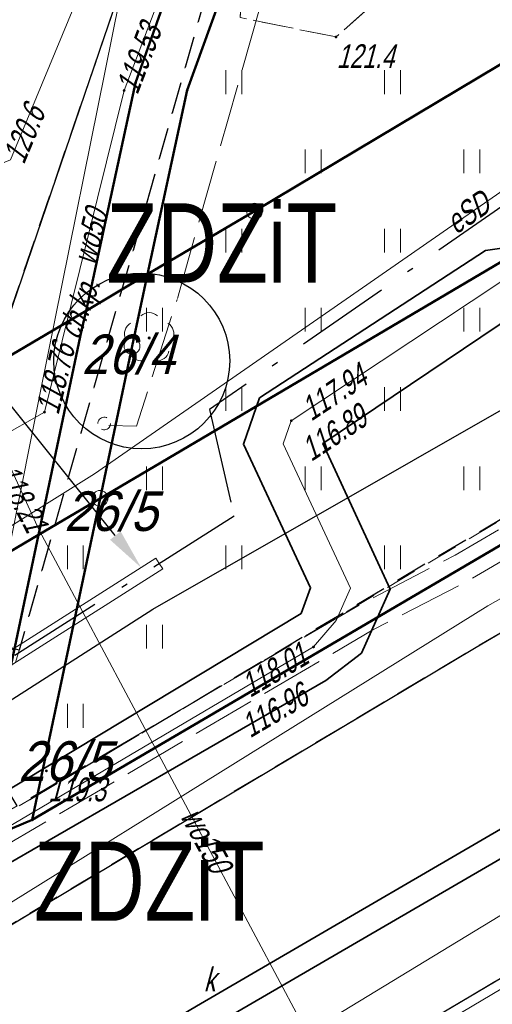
# Model space of a CAD drawing. Extents: x 7463256 to 7464485, y 5957341 to 5958260.
# Tile 207 of 256: x 7464058 to 7464073, y 5957851 to 5957882. Entities that reach past the tile are written whole.
import ezdxf
from ezdxf import colors
from ezdxf.entities.mleader import LeaderData, LeaderLine
from ezdxf.enums import TextEntityAlignment as Align
from ezdxf.math import Vec2, Vec3

# ---------------------------------------------------------------- set-up
doc = ezdxf.new("R2010")
doc.units = 0
doc.header["$MEASUREMENT"] = 0
for name, pattern in [('1.5_0.5', [2, 1.5, -0.5]), ('218-500', [1, 0.5, -0.5]), ('GAK', [5.2, 3, -1, 0.2, -1]), ('l219_500', [0]), ('mz1.0_0.5', [1.5, 1, -0.5]), ('mz2.0_0.5', [2.5, 2, -0.5])]:
    doc.linetypes.add(name, pattern=pattern)
doc.layers.get('0').update_dxf_attribs({"color": 2, "linetype": 'CONTINUOUS', "lineweight": 5})
for name, color, linetype in [('202-Punkt graniczny stabilizowany trwale', 7, 'CONTINUOUS'), ('203-Punkt załamania granicy działki nie stabilizowany', 7, 'CONTINUOUS'), ('211-Nr działki', 7, 'CONTINUOUS'), ('217-Granica konturu klasyfikcyjnego', 7, 'CONTINUOUS'), ('218-Granica użytku', 7, 'CONTINUOUS'), ('219-Linia granicy', 7, 'CONTINUOUS'), ('@dzialki', 6, 'CONTINUOUS'), ('chodnik (powierzchnia)', 7, 'CONTINUOUS'), ('chodnik (powierzchnia)-Atr17', 7, 'CONTINUOUS'), ('drzewo liściaste (punkt)', 7, 'CONTINUOUS'), ('jezdnia (powierzchnia)', 7, 'CONTINUOUS'), ('krawężnik (linia)', 7, 'CONTINUOUS'), ('przewód ciepłowniczy (linia)', 7, 'CONTINUOUS'), ('przewód ciepłowniczy - projektowany lub w budowie (linia) - ob. projektowany', 7, 'CONTINUOUS'), ('przewód elektroenergetyczny (linia)', 7, 'CONTINUOUS'), ('przewód elektroenergetyczny (linia)-Atr1', 7, 'CONTINUOUS'), ('przewód elektroenergetyczny - projektowany lub w budowie (linia) - ob. projektowany', 7, 'CONTINUOUS'), ('przewód kanalizacyjny (linia)', 7, 'CONTINUOUS'), ('przewód wodociągowy (linia)', 7, 'CONTINUOUS'), ('przewód wodociągowy (linia)-Atr1', 7, 'CONTINUOUS'), ('punkt o określonej wysokości (sieć ciepłownicza)', 7, 'CONTINUOUS'), ('punkt o określonej wysokości (sieć ciepłownicza)-Atr2', 7, 'CONTINUOUS'), ('punkt o określonej wysokości (sieć ciepłownicza)-Atr3', 7, 'CONTINUOUS'), ('punkt o określonej wysokości (sieć elektroenergetyczna)-Atr2', 7, 'CONTINUOUS'), ('punkt o określonej wysokości (sieć wodociągowa)', 7, 'CONTINUOUS'), ('punkt o określonej wysokości (sieć wodociągowa)-Atr2', 7, 'CONTINUOUS'), ('punkt wysokościowy naturalny', 7, 'CONTINUOUS'), ('punkt wysokościowy naturalny-Atr2', 7, 'CONTINUOUS'), ('rura ochronna - przewód ciepłowniczy (linia)', 7, 'CONTINUOUS'), ('rura ochronna - przewód elektroenergetyczny (linia)', 7, 'CONTINUOUS'), ('rura ochronna - przewód kanalizacyjny (linia)', 7, 'CONTINUOUS'), ('studzienka okrągła - przewód kanalizacyjny (punkt)-Atr17', 7, 'CONTINUOUS'), ('trawnik (powierzchnia)', 7, 'CONTINUOUS'), ('trawnik (powierzchnia) - symbol', 7, 'CONTINUOUS'), ('urządzenie techniczne projektowane lub w budowie (sieć elektroenergetyczna) - punkt - ob. projektowany', 7, 'CONTINUOUS'), ('zakrzewienie (powierzchnia)', 7, 'CONTINUOUS')]:
    doc.layers.add(name, color=color, linetype=linetype)
for name, color, linetype, lineweight in [('@proj.rury', 7, 'CONTINUOUS', 20), ('____proj LSN', 1, 'CONTINUOUS', 5), ('OBMBS-21-18876-opis proj', 1, 'CONTINUOUS', 18)]:
    doc.layers.add(name, color=color, linetype=linetype, lineweight=lineweight)
doc.layers.add('@Właściciele', color=6, linetype='CONTINUOUS', lineweight=20, plot=False)
doc.styles.get("Standard").update_dxf_attribs({"font": 'txt', "width": 0.75})

# ---------------------------------------------------------------- blocks, each defined once
blk = doc.blocks.new('PW01')
at = {"linetype": 'Continuous', "lineweight": 13}
h = blk.add_hatch(color=0, dxfattribs=at)
edge = h.paths.add_edge_path()
edge.add_arc((0, 0), 0.045, 0, 360)
blk = doc.blocks.new('OP021')
at = {"linetype": 'Continuous', "lineweight": 13}
h = blk.add_hatch(color=0, dxfattribs=at)
edge = h.paths.add_edge_path()
edge.add_arc((0, 0), 0.05, 0, 360)
at = {"color": 0, "linetype": 'Continuous', "lineweight": 13}
for centre, start, end in [((0, 0.4), 49.272, 130.728), ((-0.38, 0.124), 121.308, 202.548), ((0.38, 0.124), 337.452, 58.692), ((-0.235, -0.324), 193.221, 274.871), ((0.235, -0.324), 265.129, 346.779)]:
    blk.add_arc(centre, 0.4, start, end, dxfattribs=at)
blk = doc.blocks.new('TU04')
at = {"color": 0, "linetype": 'Continuous', "lineweight": 13}
for p, q in [((0, 0), (0, 0.75)), ((0.5, 0), (0.5, 0.75))]:
    blk.add_line(p, q, dxfattribs=at)
blk = doc.blocks.new('US01P')
at = {"color": 0, "linetype": 'Continuous', "lineweight": 13}
for points in [[(0.082, 0.181), (0.072, 0.186), (0.034, 0.197), (-0.006, 0.2), (-0.046, 0.194), (-0.084, 0.182), (-0.118, 0.161), (-0.148, 0.135), (-0.172, 0.103), (-0.189, 0.066), (-0.198, 0.028), (-0.2, -0.001)], [(-0.082, -0.182), (-0.061, -0.191), (-0.022, -0.199), (0.018, -0.199), (0.057, -0.192), (0.094, -0.177), (0.127, -0.155), (0.155, -0.126), (0.177, -0.093), (0.192, -0.056), (0.199, -0.016), (0.2, 0)]]:
    blk.add_lwpolyline(points, dxfattribs=at)
blk = doc.blocks.new('203')
at = {"linetype": 'Continuous', "lineweight": 0}
h = blk.add_hatch(color=0, dxfattribs=at)
edge = h.paths.add_edge_path()
edge.add_arc((0, 0), 0.045, 0, 360)
blk = doc.blocks.new('202')
at = {"color": 0, "linetype": 'Continuous', "lineweight": 0}
blk.add_circle((0, 0), 0.25, dxfattribs=at)

msp = doc.modelspace()

# ---------------------------------------------------------------- linework, layer by layer
at = {"layer": '217-Granica konturu klasyfikcyjnego', "color": 3, "linetype": '1.5_0.5', "lineweight": 18, "flags": 128}
for points in [[(7464060.46, 5957872.51), (7463990.15, 5957830.98)], [(7464060.32, 5957871.89), (7464060.46, 5957872.51)], [(7464058.96, 5957865.44), (7464060.32, 5957871.89)], [(7464012.41, 5957837.92), (7464058.96, 5957865.44)]]:
    msp.add_lwpolyline(points, dxfattribs=at)
at = {"layer": '218-Granica użytku', "color": 3, "linetype": '218-500', "lineweight": 18, "flags": 128}
for points in [[(7464060.9, 5957866.59), (7464154.59, 5957921.95)], [(7464114.08, 5957888.93), (7464058.76, 5957856.44)], [(7464060.46, 5957872.51), (7464062.4, 5957873.66)], [(7464062.4, 5957873.66), (7464061.91, 5957871.39)], [(7463990.15, 5957830.98), (7464060.46, 5957872.51)], [(7464060.32, 5957871.89), (7464060.46, 5957872.51)], [(7464058.96, 5957865.44), (7464060.32, 5957871.89)], [(7464061.91, 5957871.39), (7464060.9, 5957866.59)], [(7464012.41, 5957837.92), (7464058.96, 5957865.44)], [(7464058.76, 5957856.44), (7464056.89, 5957855.66)]]:
    msp.add_lwpolyline(points, dxfattribs=at)
at = {"layer": '219-Linia granicy', "color": 3, "linetype": 'l219_500', "lineweight": 50, "flags": 128}
for points in [[(7464151.71, 5957927), (7464065.77, 5957875.65)], [(7464154.59, 5957921.95), (7464060.9, 5957866.59)], [(7464114.08, 5957888.93), (7464058.76, 5957856.44)], [(7464064.88, 5957887.76), (7464062.02, 5957879.7)], [(7464066.41, 5957887.12), (7464063.65, 5957879.47)], [(7464062.02, 5957879.7), (7464060.46, 5957872.51)], [(7464063.65, 5957879.47), (7464062.4, 5957873.66)], [(7464065.77, 5957875.65), (7464062.4, 5957873.66)], [(7464062.4, 5957873.66), (7464060.46, 5957872.51)], [(7464062.4, 5957873.66), (7464061.91, 5957871.39)], [(7464060.46, 5957872.51), (7463990.15, 5957830.98)], [(7464060.46, 5957872.51), (7464060.32, 5957871.89)], [(7464060.32, 5957871.89), (7464058.96, 5957865.44)], [(7464061.91, 5957871.39), (7464060.9, 5957866.59)], [(7464060.9, 5957866.59), (7464058.76, 5957856.44)], [(7464060.9, 5957866.59), (7464058.96, 5957865.44)], [(7464058.96, 5957865.44), (7464012.41, 5957837.92)], [(7464058.96, 5957865.44), (7464056.89, 5957855.66)], [(7464058.76, 5957856.44), (7464056.89, 5957855.66)]]:
    msp.add_lwpolyline(points, dxfattribs=at)
at = {"layer": '@proj.rury'}
for p in [(7464062.663, 5957864.699), (7464062.877, 5957864.361)]:
    msp.add_line(p, (7464062.77, 5957864.53), dxfattribs=at)
at = {"layer": 'chodnik (powierzchnia)', "color": 7, "linetype": 'mz1.0_0.5', "lineweight": 30, "flags": 128}
for points in [[(7464045.52, 5957845.62), (7464043.96, 5957845.32), (7464042.46, 5957845.65), (7464041.29, 5957846.74), (7464046.41, 5957849.74), (7464048.14, 5957850.78), (7464053.4, 5957853.92), (7464054.9, 5957859.16), (7464055.02, 5957859.56), (7464057.5, 5957858.88), (7464057.37, 5957858.42), (7464058.3, 5957856.85), (7464071.21, 5957864.56), (7464088.21, 5957874.63), (7464096.72, 5957879.62), (7464099.95, 5957881.55), (7464132.36, 5957900.45), (7464132.88, 5957899.62), (7464134.69, 5957900.66), (7464134.17, 5957901.52), (7464144.87, 5957907.87), (7464144.42, 5957906.04), (7464143.83, 5957904.35), (7464143.2, 5957903.29), (7464098.08, 5957876.78), (7464072.76, 5957861.89)], [(7464065.91, 5957888.36), (7464058.35, 5957861.8), (7464055.88, 5957862.49), (7464057.39, 5957867.78), (7464056.94, 5957869.17), (7464061.78, 5957883.33), (7464062.55, 5957885.25), (7464063.39, 5957886.39), (7464064.43, 5957887.35)]]:
    msp.add_lwpolyline(points, close=True, dxfattribs=at)
at = {"layer": 'jezdnia (powierzchnia)', "color": 7, "linetype": '1.5_0.5', "lineweight": 18, "flags": 128}
for points in [[(7464435.78, 5957969.39), (7464432.43, 5957972.86), (7464429.42, 5957974.41), (7464426.04, 5957975.11), (7464423.57, 5957975.29), (7464415.47, 5957975.65), (7464371.24, 5957977.61), (7464365.3, 5957977.72), (7464358.84, 5957977.54), (7464346.65, 5957976.28), (7464334.12, 5957974.86), (7464314.08, 5957972.37), (7464311.27, 5957971.79), (7464308.65, 5957970.79), (7464306.54, 5957969.49), (7464304.63, 5957967.74), (7464302.38, 5957964.84), (7464301.74, 5957963.57), (7464301.19, 5957962.16), (7464300.69, 5957960.13), (7464300.42, 5957957.35), (7464300.44, 5957956.63), (7464301.34, 5957947.07), (7464297.39, 5957932.65), (7464296.35, 5957938.67), (7464295.41, 5957944.67), (7464295.17, 5957946.64), (7464294.07, 5957955.56), (7464293.61, 5957956.95), (7464292.71, 5957958.8), (7464291.04, 5957961.16), (7464288.7, 5957963.43), (7464286.48, 5957964.87), (7464282.67, 5957966.24), (7464279.68, 5957966.6), (7464275.55, 5957966.1), (7464272.53, 5957965.24), (7464268.15, 5957963.7), (7464261.6, 5957961.09), (7464256.13, 5957958.63), (7464254.19, 5957957.73), (7464203.13, 5957927.95), (7464201.44, 5957926.95), (7464180.61, 5957914.62), (7464165.37, 5957905.54), (7464161.93, 5957903.53), (7464100.25, 5957867.28), (7464064.71, 5957846.22), (7464055.2, 5957840.55), (7464053.84, 5957839.49), (7464052.69, 5957837.84), (7464051.91, 5957836.3), (7464051.31, 5957834.34), (7464051.05, 5957832.31), (7464051.31, 5957830.32), (7464051.63, 5957829.49), (7464053.32, 5957826.48), (7464047.06, 5957824.65), (7464046.37, 5957825.86), (7464044.81, 5957827.52), (7464043.6, 5957828.27), (7464042.09, 5957829.03), (7464040.11, 5957829.49), (7464038.12, 5957829.49), (7464036.05, 5957829.05), (7464034.47, 5957828.33), (7463990.77, 5957802.57), (7463984.67, 5957799.1), (7463963.97, 5957788.11), (7463953.9, 5957782.45), (7463916.77, 5957760.61), (7463915.43, 5957759.41), (7463915.19, 5957759.06), (7463914.98, 5957758.7), (7463914.81, 5957758.32), (7463914.66, 5957757.92), (7463914.55, 5957757.51), (7463914.48, 5957757.1), (7463914.44, 5957756.68), (7463914.43, 5957756.26), (7463914.83, 5957754.63), (7463915.69, 5957753.07), (7463915.97, 5957752.41), (7463916.13, 5957752.13), (7463917.59, 5957749.55), (7463915.13, 5957748.12), (7463913.12, 5957750.74), (7463911.87, 5957752.81), (7463910.63, 5957754.01), (7463910.25, 5957754.23), (7463909.85, 5957754.42), (7463909.44, 5957754.57), (7463909.02, 5957754.68), (7463908.58, 5957754.76), (7463908.15, 5957754.79), (7463907.71, 5957754.78), (7463907.27, 5957754.73), (7463905.57, 5957754.08), (7463866.26, 5957731.41), (7463858.61, 5957727.02), (7463857.72, 5957725.98), (7463855.16, 5957717.14), (7463854.76, 5957719.2), (7463853.89, 5957720.78), (7463852.79, 5957721.69), (7463851.14, 5957722.42), (7463850.42, 5957722.32), (7463846.1, 5957719.79), (7463840.56, 5957716.65), (7463836.11, 5957713.89), (7463831.61, 5957710.47), (7463828.31, 5957707.66), (7463822.22, 5957701.89), (7463817.3, 5957696.82), (7463812.7, 5957691.61), (7463812.45, 5957691.34), (7463806.98, 5957684.37), (7463803.64, 5957679.75), (7463801.45, 5957676.28), (7463793.55, 5957663.48), (7463792.86, 5957661.7), (7463792.97, 5957659.75), (7463793.77, 5957657.97), (7463795.13, 5957656.54), (7463794.29, 5957652.43), (7463792.69, 5957652.63), (7463790.95, 5957652.54), (7463789.5, 5957652.32), (7463787.98, 5957651.93), (7463786.22, 5957650.98), (7463785.18, 5957649.81), (7463783.63, 5957647.28), (7463741.4, 5957578.12), (7463740.09, 5957575.93), (7463739.68, 5957574.67), (7463739.8, 5957572.76), (7463740.25, 5957571.39), (7463740.85, 5957570.49), (7463741.87, 5957569.43), (7463743.26, 5957568.37), (7463741.42, 5957565.08), (7463740.12, 5957565.67), (7463738.77, 5957566.02), (7463737.29, 5957566.06), (7463735.98, 5957565.85), (7463734.34, 5957565.14), (7463733.02, 5957564.22), (7463732.29, 5957563.18), (7463701.08, 5957512.16), (7463700.31, 5957510.77), (7463700.32, 5957510.77), (7463696.94, 5957505.36), (7463687.39, 5957489.52), (7463687.14, 5957489.11), (7463686.89, 5957488.7), (7463686.65, 5957488.29), (7463686.42, 5957487.87), (7463686.19, 5957487.45), (7463685.97, 5957487.02), (7463685.76, 5957486.59), (7463685.55, 5957486.16), (7463685.35, 5957485.73), (7463685.15, 5957485.29), (7463684.96, 5957484.85), (7463684.77, 5957484.4), (7463684.58, 5957483.96), (7463684.39, 5957483.51), (7463684.21, 5957483.06), (7463684.03, 5957482.61), (7463683.85, 5957482.17), (7463683.67, 5957481.72), (7463683.5, 5957481.27), (7463683.32, 5957480.81), (7463683.15, 5957480.36), (7463682.98, 5957479.91), (7463682.81, 5957479.45), (7463682.65, 5957479), (7463682.49, 5957478.54), (7463682.32, 5957478.08), (7463682.17, 5957477.62), (7463682.01, 5957477.15), (7463681.86, 5957476.69), (7463681.71, 5957476.22), (7463681.56, 5957475.76), (7463681.41, 5957475.29), (7463681.27, 5957474.82), (7463681.13, 5957474.35), (7463681, 5957473.88), (7463680.87, 5957473.41), (7463680.74, 5957472.94), (7463680.61, 5957472.47), (7463680.48, 5957471.99), (7463680.36, 5957471.52), (7463680.25, 5957471.05), (7463680.13, 5957470.57), (7463680.02, 5957470.09), (7463679.91, 5957469.61), (7463679.81, 5957469.12), (7463679.71, 5957468.64), (7463679.61, 5957468.16), (7463679.52, 5957467.67), (7463679.42, 5957467.19), (7463679.33, 5957466.7), (7463679.25, 5957466.22), (7463679.16, 5957465.73), (7463679.08, 5957465.25), (7463679, 5957464.76), (7463678.93, 5957464.27), (7463678.85, 5957463.78), (7463678.78, 5957463.28), (7463678.72, 5957462.79), (7463678.65, 5957462.3), (7463678.59, 5957461.81), (7463678.53, 5957461.31), (7463678.47, 5957460.82), (7463678.42, 5957460.33), (7463678.36, 5957459.83), (7463678.31, 5957459.34), (7463678.26, 5957458.84), (7463678.22, 5957458.35), (7463678.17, 5957457.85), (7463678.13, 5957457.36), (7463678.09, 5957456.86), (7463678.05, 5957456.37), (7463678.02, 5957455.87), (7463677.99, 5957455.41), (7463677.96, 5957454.94), (7463677.93, 5957454.48), (7463677.91, 5957454.01), (7463677.89, 5957453.55), (7463677.87, 5957453.08), (7463677.86, 5957452.62), (7463677.85, 5957452.15), (7463677.84, 5957451.69), (7463677.84, 5957451.22), (7463677.84, 5957450.76), (7463677.85, 5957450.29), (7463677.86, 5957449.83), (7463677.87, 5957449.36), (7463670.59, 5957467.12), (7463670.68, 5957467.58), (7463670.78, 5957468.04), (7463670.89, 5957468.5), (7463670.99, 5957468.96), (7463671.11, 5957469.42), (7463671.22, 5957469.87), (7463671.34, 5957470.33), (7463671.46, 5957470.78), (7463671.59, 5957471.24), (7463671.72, 5957471.69), (7463671.86, 5957472.14), (7463672, 5957472.59), (7463672.14, 5957473.04), (7463673.46, 5957477.28), (7463673.58, 5957477.76), (7463673.68, 5957478.24), (7463673.77, 5957478.73), (7463673.84, 5957479.22), (7463673.89, 5957479.71), (7463673.93, 5957480.2), (7463673.95, 5957480.7), (7463673.95, 5957481.19), (7463673.93, 5957481.63), (7463673.91, 5957482.08), (7463673.86, 5957482.52), (7463673.81, 5957482.96), (7463673.74, 5957483.4), (7463673.66, 5957483.84), (7463673.57, 5957484.28), (7463673.47, 5957484.71), (7463673.35, 5957485.14), (7463673.2, 5957485.61), (7463673.02, 5957486.08), (7463672.82, 5957486.54), (7463672.6, 5957486.99), (7463672.36, 5957487.42), (7463672.1, 5957487.85), (7463671.82, 5957488.26), (7463671.52, 5957488.66), (7463671.25, 5957489.02), (7463670.95, 5957489.36), (7463670.64, 5957489.68), (7463670.3, 5957489.97), (7463669.95, 5957490.25), (7463669.57, 5957490.5), (7463669.19, 5957490.73), (7463668.78, 5957490.93), (7463668.37, 5957491.1), (7463667.96, 5957491.31), (7463667.54, 5957491.51), (7463667.12, 5957491.7), (7463666.7, 5957491.89), (7463666.27, 5957492.06), (7463665.84, 5957492.23), (7463665.41, 5957492.38), (7463664.97, 5957492.53), (7463642.84, 5957508.24), (7463669.89, 5957497.69), (7463670.31, 5957497.52), (7463670.74, 5957497.36), (7463671.18, 5957497.22), (7463671.62, 5957497.11), (7463672.07, 5957497.01), (7463672.52, 5957496.93), (7463672.97, 5957496.87), (7463673.43, 5957496.83), (7463673.89, 5957496.8), (7463674.34, 5957496.8), (7463674.8, 5957496.82), (7463675.3, 5957496.85), (7463675.79, 5957496.9), (7463676.29, 5957496.96), (7463676.78, 5957497.02), (7463677.27, 5957497.1), (7463677.76, 5957497.19), (7463678.25, 5957497.29), (7463678.74, 5957497.4), (7463679.22, 5957497.52), (7463679.7, 5957497.65), (7463680.18, 5957497.79), (7463680.66, 5957497.94), (7463681.12, 5957498.11), (7463681.59, 5957498.29), (7463682.05, 5957498.49), (7463682.49, 5957498.71), (7463682.94, 5957498.94), (7463683.37, 5957499.19), (7463683.81, 5957499.43), (7463684.24, 5957499.68), (7463684.65, 5957499.96), (7463685.06, 5957500.25), (7463685.45, 5957500.55), (7463685.83, 5957500.88), (7463686.2, 5957501.21), (7463686.55, 5957501.56), (7463686.89, 5957501.93), (7463688.47, 5957503.86), (7463689.58, 5957505.52), (7463695.05, 5957514.51), (7463697.35, 5957517.63), (7463699.52, 5957521.26), (7463701.68, 5957524.9), (7463703.98, 5957528.54), (7463706.45, 5957532.61), (7463709.76, 5957538.71), (7463712.45, 5957543.07), (7463719.87, 5957554.72), (7463722.1, 5957558.36), (7463724.25, 5957562.41), (7463732.9, 5957576.65), (7463767.27, 5957632.9), (7463796.54, 5957680.74), (7463799.31, 5957684.89), (7463802.28, 5957688.92), (7463805.13, 5957692.62), (7463808.07, 5957696.14), (7463812, 5957700.58), (7463813.05, 5957701.59), (7463815.17, 5957703.91), (7463818.63, 5957707.32), (7463821.81, 5957710.38), (7463824, 5957712.35), (7463825.06, 5957713.31), (7463827.47, 5957715.22), (7463831.55, 5957718.14), (7463834.51, 5957720.09), (7463871.58, 5957742.02), (7463872.84, 5957742.74), (7463873.73, 5957743.25), (7463884.95, 5957749.82), (7463947.94, 5957787.04), (7463958.13, 5957793.13), (7463978.66, 5957805.82), (7463992.86, 5957814.5), (7464021.02, 5957831.03), (7464036.35, 5957840.19), (7464045.52, 5957845.62), (7464072.76, 5957861.89), (7464098.08, 5957876.78), (7464143.2, 5957903.29), (7464143.83, 5957904.35), (7464144.42, 5957906.04), (7464144.87, 5957907.87), (7464144.93, 5957908.37), (7464145, 5957909.96), (7464144.74, 5957911.42), (7464152.37, 5957912.8), (7464152.74, 5957912.55), (7464154.03, 5957911.87), (7464155.59, 5957911.35), (7464156.76, 5957911.33), (7464160.57, 5957913.58), (7464192.28, 5957932.28), (7464213.7, 5957945.07), (7464214.43, 5957945.48), (7464238.65, 5957959.71), (7464249.15, 5957965.6), (7464251.26, 5957966.66), (7464253.69, 5957967.84), (7464257.35, 5957969.46), (7464261.98, 5957971.33), (7464263.31, 5957972), (7464273.13, 5957975.13), (7464277.92, 5957976.24), (7464280.42, 5957977.04), (7464282.71, 5957978.14), (7464285.69, 5957980.47), (7464287.52, 5957982.76), (7464288.9, 5957985.47), (7464289.81, 5957990.22), (7464289.57, 5957993.19), (7464288.87, 5958000.11), (7464295.35, 5958000.29), (7464295.83, 5957995.88), (7464296.53, 5957992.32), (7464297.86, 5957989.04), (7464299.36, 5957986.74), (7464301.71, 5957984.36), (7464305.3, 5957982.36), (7464307.82, 5957981.66), (7464311.17, 5957981.45), (7464364.74, 5957987.95), (7464391.32, 5957991.11), (7464398.1, 5957991.95), (7464414.27, 5957994.02), (7464414.84, 5957994.09), (7464425.44, 5957995.47), (7464427.97, 5957995.83), (7464434.5, 5957997.95), (7464434.9, 5957998.22), (7464435.3, 5957998.5), (7464435.68, 5957998.8), (7464436.05, 5957999.11), (7464436.4, 5957999.44), (7464436.74, 5957999.78), (7464437.07, 5958000.13), (7464437.39, 5958000.5), (7464437.69, 5958000.88), (7464437.97, 5958001.27), (7464438.24, 5958001.67), (7464438.49, 5958002.08), (7464438.73, 5958002.5), (7464438.95, 5958002.94), (7464439.15, 5958003.37), (7464439.33, 5958003.82), (7464439.5, 5958004.28), (7464439.65, 5958004.74), (7464439.78, 5958005.2), (7464439.89, 5958005.67), (7464439.98, 5958006.15), (7464440.05, 5958006.62), (7464440.11, 5958007.1), (7464440.14, 5958007.59), (7464440.16, 5958008.07), (7464437.87, 5957962.55), (7464436.62, 5957968.02)], [(7464045.52, 5957845.62), (7464036.35, 5957840.19), (7464036.42, 5957841.89), (7464036.19, 5957843.22), (7464033.47, 5957847.81), (7464033.32, 5957848.02), (7464033.15, 5957848.21), (7464032.98, 5957848.4), (7464032.79, 5957848.58), (7464032.6, 5957848.74), (7464032.39, 5957848.9), (7464032.18, 5957849.04), (7464031.96, 5957849.17), (7464031.73, 5957849.29), (7464031.5, 5957849.4), (7464031.26, 5957849.49), (7464031.02, 5957849.57), (7464030.77, 5957849.64), (7464030.52, 5957849.69), (7464030.24, 5957849.73), (7464029.96, 5957849.75), (7464029.67, 5957849.76), (7464029.39, 5957849.75), (7464029.1, 5957849.73), (7464028.82, 5957849.69), (7464028.54, 5957849.63), (7464028.27, 5957849.56), (7464028, 5957849.48), (7464027.73, 5957849.38), (7464027.47, 5957849.27), (7464027.22, 5957849.14), (7464026.97, 5957849), (7464029.56, 5957844.77), (7464007.91, 5957831.89), (7464005.28, 5957836.23), (7464003.6, 5957835.22), (7464000.43, 5957840.52), (7464024.28, 5957854.6), (7464026.07, 5957855.66), (7464040.98, 5957864.59), (7464042.77, 5957865.65), (7464046.18, 5957867.66), (7464050.03, 5957869.91), (7464050.27, 5957870.08), (7464050.51, 5957870.27), (7464050.74, 5957870.46), (7464050.96, 5957870.66), (7464051.18, 5957870.86), (7464051.39, 5957871.07), (7464051.59, 5957871.29), (7464051.79, 5957871.52), (7464051.98, 5957871.75), (7464052.16, 5957871.99), (7464052.33, 5957872.23), (7464052.49, 5957872.48), (7464052.65, 5957872.74), (7464053.62, 5957874.86), (7464055.63, 5957881.11), (7464056.84, 5957884.92), (7464061.78, 5957883.33), (7464056.94, 5957869.17), (7464056.4, 5957868.13), (7464055.42, 5957866.8), (7464054.16, 5957865.53), (7464051.4, 5957863.5), (7464044.93, 5957859.71), (7464043.1, 5957858.64), (7464041.67, 5957857.66), (7464040.54, 5957856.19), (7464039.78, 5957854.8), (7464039.21, 5957853.35), (7464038.95, 5957851.44), (7464039.31, 5957850.14), (7464041.29, 5957846.74), (7464042.46, 5957845.65), (7464043.96, 5957845.32)]]:
    msp.add_lwpolyline(points, close=True, dxfattribs=at)
at = {"layer": 'krawężnik (linia)', "color": 7, "linetype": 'Continuous', "lineweight": 25, "flags": 128}
for points in [[(7464045.52, 5957845.62), (7464072.76, 5957861.89), (7464098.08, 5957876.78), (7464143.2, 5957903.29), (7464143.83, 5957904.35), (7464144.42, 5957906.04), (7464144.87, 5957907.87), (7464144.93, 5957908.37), (7464145, 5957909.96), (7464144.74, 5957911.42)], [(7464053.32, 5957826.48), (7464051.63, 5957829.49), (7464051.31, 5957830.32), (7464051.05, 5957832.31), (7464051.31, 5957834.34), (7464051.91, 5957836.3), (7464052.69, 5957837.84), (7464053.84, 5957839.49), (7464055.2, 5957840.55), (7464064.71, 5957846.22), (7464100.25, 5957867.28), (7464161.93, 5957903.53), (7464165.37, 5957905.54)]]:
    msp.add_lwpolyline(points, dxfattribs=at)
at = {"layer": 'krawężnik (linia)', "color": 7, "linetype": 'Continuous', "lineweight": 30, "flags": 128}
msp.add_lwpolyline([(7464045.52, 5957845.62), (7464043.96, 5957845.32), (7464042.46, 5957845.65), (7464041.29, 5957846.74), (7464039.31, 5957850.14), (7464038.95, 5957851.44), (7464039.21, 5957853.35), (7464039.78, 5957854.8), (7464040.54, 5957856.19), (7464041.67, 5957857.66), (7464043.1, 5957858.64), (7464044.93, 5957859.71), (7464051.4, 5957863.5), (7464054.16, 5957865.53), (7464055.42, 5957866.8), (7464056.4, 5957868.13), (7464056.94, 5957869.17), (7464061.78, 5957883.33), (7464062.55, 5957885.25), (7464063.39, 5957886.39), (7464064.43, 5957887.35), (7464065.91, 5957888.36), (7464080.28, 5957897.01)], dxfattribs=at)
at = {"layer": 'przewód ciepłowniczy (linia)', "color": 212, "linetype": 'Continuous', "lineweight": 18, "flags": 128}
msp.add_lwpolyline([(7463999.71, 5957834.53), (7464019.69, 5957846.34), (7464021.09, 5957846.14), (7464025.85, 5957838.13), (7464026.56, 5957837.82), (7464028.15, 5957838.31), (7464036.34, 5957843.29), (7464044.75, 5957848.42), (7464046.67, 5957849.52), (7464048.57, 5957850.65), (7464067.63, 5957861.9), (7464068.34, 5957862.74), (7464068.8, 5957863.75), (7464066.67, 5957868.31), (7464066.93, 5957869.04), (7464073.54, 5957873.42), (7464075.47, 5957873.68), (7464078.76, 5957869.02), (7464079.21, 5957868.67), (7464080.01, 5957868.5), (7464081.25, 5957869.19), (7464099.62, 5957880.81), (7464118.83, 5957893.13)], dxfattribs=at)
at = {"layer": 'przewód ciepłowniczy - projektowany lub w budowie (linia) - ob. projektowany', "color": 212, "linetype": 'mz2.0_0.5', "lineweight": 18, "flags": 128}
for points in [[(7463827.45, 5957686.81), (7463846.51, 5957707.33), (7463837.98, 5957727.66), (7463921.05, 5957775.08), (7463942.95, 5957787.9), (7463968.43, 5957803.38), (7463962.63, 5957813.37), (7463990.1, 5957829.4), (7463996.25, 5957818.66), (7464026.15, 5957837.03), (7464036.53, 5957843.58), (7464048.34, 5957851.03), (7464051.52, 5957852.92), (7464069.07, 5957863.22), (7464072.1, 5957864.8), (7464075.65, 5957866.88), (7464079.8, 5957868.9), (7464096.3, 5957878.8), (7464114.52, 5957889.73), (7464110.7, 5957895.89), (7464137.6, 5957910.6), (7464169.07, 5957928.77), (7464165.42, 5957934.93), (7464175.2, 5957940.28), (7464178.92, 5957933.88), (7464207.9, 5957951.17), (7464220.7, 5957958.86), (7464224.58, 5957961.12), (7464228.92, 5957963.56), (7464232.65, 5957965.56), (7464236.86, 5957967.74), (7464243.8, 5957971.13), (7464248.79, 5957973.41), (7464251.98, 5957974.81), (7464257.04, 5957976.93), (7464262.4, 5957979.02)], [(7463828.18, 5957686.27), (7463847.57, 5957707.15), (7463839.12, 5957727.27), (7463921.5, 5957774.3), (7463943.41, 5957787.13), (7463969.65, 5957803.07), (7463963.86, 5957813.04), (7463989.77, 5957828.16), (7463995.93, 5957817.4), (7464026.63, 5957836.27), (7464046.58, 5957848.86), (7464051.98, 5957852.14), (7464069.5, 5957862.44), (7464072.54, 5957864.01), (7464076.07, 5957866.09), (7464080.23, 5957868.1), (7464099.97, 5957879.95), (7464115.76, 5957889.43), (7464111.96, 5957895.55), (7464138.04, 5957909.82), (7464163.77, 5957924.67), (7464170.31, 5957928.45), (7464166.67, 5957934.59), (7464174.87, 5957939.07), (7464178.6, 5957932.64), (7464202.44, 5957946.87), (7464216.91, 5957955.5), (7464219.67, 5957957.19), (7464222.67, 5957958.98), (7464226.35, 5957961.09), (7464229.83, 5957963.03), (7464233.13, 5957964.8), (7464240.24, 5957968.41), (7464245.86, 5957971.1), (7464249.49, 5957972.74), (7464256.37, 5957975.68), (7464262.76, 5957978.18)]]:
    msp.add_lwpolyline(points, dxfattribs=at)
at = {"layer": 'przewód elektroenergetyczny (linia)', "color": 1, "linetype": 'Continuous', "lineweight": 18, "flags": 128}
for points in [[(7463940.57, 5957795.91), (7463943.95, 5957798.07), (7463947.77, 5957800.52), (7463956.72, 5957805.44), (7463968.14, 5957811.88), (7463974.88, 5957815.77), (7463989.87, 5957824.65), (7463994.07, 5957827.04), (7463997.53, 5957829.04), (7464004.46, 5957833.04), (7464015.08, 5957839.22), (7464033.55, 5957850.74), (7464041.34, 5957855.23), (7464060.73, 5957867.36), (7464076.97, 5957878.65), (7464094.2, 5957890.23), (7464099.12, 5957893.51), (7464116.3, 5957904.7), (7464136.98, 5957918.51), (7464147.1, 5957924.98), (7464187.29, 5957950.12)], [(7464070.39, 5957910.209), (7464069.17, 5957905.68), (7464065.68, 5957903.4), (7464064.12, 5957893.03), (7464063.05, 5957889.87), (7464061.95, 5957886.61), (7464058.08, 5957877.27), (7464049.05, 5957873.54), (7464046.24, 5957873.26), (7464041.18, 5957871.42), (7464038.31, 5957870.4), (7464023.55, 5957865.31), (7464022.62, 5957867.41), (7464021.62, 5957867.27)], [(7464073.13, 5957863.2), (7464092.26, 5957874.03), (7464101.8, 5957879.52), (7464108, 5957883.18), (7464121.25, 5957890.97), (7464133.59, 5957898.16)], [(7464062.66, 5957896.13), (7464061.51, 5957882.33), (7464059.02, 5957869.97), (7464055.6, 5957852.76), (7464050.11, 5957848.87), (7464055.52, 5957840.76), (7464056.17, 5957840.79), (7464076.35, 5957852.77)], [(7464073.13, 5957863.2), (7464050.11, 5957848.87)]]:
    msp.add_lwpolyline(points, dxfattribs=at)
at = {"layer": 'przewód elektroenergetyczny - projektowany lub w budowie (linia) - ob. projektowany', "color": 1, "linetype": 'mz2.0_0.5', "lineweight": 18, "flags": 128}
for points in [[(7464090, 5957896.6), (7464079.39, 5957890.57), (7464073.06, 5957889.93), (7464067.2, 5957886.51), (7464064.94, 5957878.56), (7464063.33, 5957872.87)], [(7464061.18, 5957868.89), (7464062.05, 5957868.87), (7464063.33, 5957872.87)]]:
    msp.add_lwpolyline(points, dxfattribs=at)
at = {"layer": 'przewód kanalizacyjny (linia)', "color": 34, "linetype": 'Continuous', "lineweight": 18, "flags": 128}
for points in [[(7464013.48, 5957821.87), (7464026.91, 5957829.41), (7464041.29, 5957837.14), (7464063.94, 5957850.56), (7464076.14, 5957857.67), (7464091.31, 5957866.43), (7464118.62, 5957882.73), (7464138, 5957894.41), (7464150.07, 5957901.7), (7464185.37, 5957923.49)], [(7464185.81, 5957922.81), (7464150.49, 5957901.02), (7464138.42, 5957893.73), (7464119.04, 5957882.05), (7464091.71, 5957865.74), (7464076.54, 5957856.97), (7464064.34, 5957849.87), (7464041.69, 5957836.44), (7464027.29, 5957828.71), (7464013.86, 5957821.17)], [(7464033.82, 5957829.41), (7464040.07, 5957833.01), (7464062.08, 5957846.46), (7464074.52, 5957854.03), (7464094.14, 5957865.03), (7464108.59, 5957873.75), (7464128.12, 5957885.58), (7464141.78, 5957893.2), (7464160.99, 5957905.84)]]:
    msp.add_lwpolyline(points, dxfattribs=at)
at = {"layer": 'przewód wodociągowy (linia)', "color": 5, "linetype": 'Continuous', "lineweight": 18, "flags": 128}
for points in [[(7464057.66, 5957868.47), (7464059.15, 5957869.31), (7464061.66, 5957879.46), (7464064.92, 5957888.02), (7464067.51, 5957888.76), (7464077.78, 5957894.23), (7464086.9, 5957898.72), (7464094.43, 5957904.57), (7464102.01, 5957909.52), (7464103.85, 5957913.4), (7464104.8, 5957925.79), (7464104.058, 5957930.745)], [(7464058.98, 5957865.59), (7464057.78, 5957868.21), (7464057.66, 5957868.47)], [(7464070.54, 5957843.96), (7464069.91, 5957845.05), (7464058.98, 5957865.59)]]:
    msp.add_lwpolyline(points, dxfattribs=at)
at = {"layer": 'rura ochronna - przewód ciepłowniczy (linia)', "color": 212, "linetype": 'Continuous', "lineweight": 35, "flags": 128}
for points in [[(7463991.51, 5957830.98), (7464019.9, 5957847.83), (7464021.72, 5957847.46), (7464026.54, 5957839.31), (7464027.42, 5957839.36), (7464044.22, 5957849.38), (7464048.14, 5957851.44), (7464067.24, 5957862.96), (7464067.54, 5957863.77), (7464065.42, 5957868.3), (7464065.93, 5957869.76), (7464073.05, 5957874.41), (7464076.05, 5957874.84), (7464079.04, 5957870.42), (7464079.93, 5957869.72), (7464080.76, 5957870.06), (7464099.51, 5957881.87), (7464118.29, 5957894.13), (7464114.04, 5957902.7), (7464115.3, 5957904.57), (7464123.37, 5957908.62), (7464125.25, 5957908.46), (7464128.46, 5957904.63), (7464166.81, 5957930.17)], [(7464153.49, 5957918.79), (7464129.26, 5957902.62), (7464127.47, 5957902.62), (7464123.93, 5957906.5), (7464116.78, 5957902.7), (7464120.95, 5957894.66), (7464119.37, 5957892.13), (7464099.73, 5957879.75), (7464080.09, 5957867.28), (7464078.48, 5957867.62), (7464074.89, 5957872.51), (7464074.03, 5957872.43), (7464067.92, 5957868.32), (7464070.05, 5957863.72), (7464069.14, 5957861.7), (7464068.02, 5957860.84), (7464049, 5957849.86), (7464045.27, 5957847.46), (7464028.87, 5957837.25), (7464026.58, 5957836.33), (7464025.16, 5957836.94), (7464020.45, 5957844.82), (7464019.47, 5957844.84), (7463994.9, 5957830.42)]]:
    msp.add_lwpolyline(points, dxfattribs=at)
at = {"layer": 'rura ochronna - przewód elektroenergetyczny (linia)', "color": 6, "linetype": 'Continuous', "lineweight": 30}
msp.add_lwpolyline([(7463943.46, 5957797.88), (7463943.95, 5957798.07), (7463947.78, 5957799.54), (7463951.33, 5957801.21), (7463955.75, 5957803.32), (7463966.18, 5957808.26), (7463979.69, 5957816.17), (7463995.26, 5957824.92), (7463999.4, 5957827.23), (7464002.56, 5957829.04), (7464003.9, 5957829.81), (7464022.04, 5957841.3), (7464024.25, 5957839.79), (7464034.66, 5957845.48), (7464041.51, 5957849.6), (7464062.57, 5957863.09), (7464079, 5957872.5), (7464104.36, 5957888.08), (7464144.44, 5957911.3), (7464151.87, 5957915.32), (7464195.57, 5957940.61)], dxfattribs=at)
at = {"layer": 'rura ochronna - przewód kanalizacyjny (linia)', "color": 34, "linetype": 'Continuous', "lineweight": 35, "flags": 128}
for points in [[(7464013.48, 5957821.87), (7464026.91, 5957829.41), (7464041.29, 5957837.14), (7464063.94, 5957850.56), (7464076.14, 5957857.67), (7464091.31, 5957866.43), (7464118.62, 5957882.73), (7464138, 5957894.41), (7464150.07, 5957901.7), (7464185.37, 5957923.49)], [(7464185.81, 5957922.81), (7464150.49, 5957901.02), (7464138.42, 5957893.73), (7464119.04, 5957882.05), (7464091.71, 5957865.74), (7464076.54, 5957856.97), (7464064.34, 5957849.87), (7464041.69, 5957836.44), (7464027.29, 5957828.71), (7464013.86, 5957821.17)]]:
    msp.add_lwpolyline(points, dxfattribs=at)
at = {"layer": 'trawnik (powierzchnia)', "color": 7, "linetype": 'mz1.0_0.5', "lineweight": 18, "flags": 128}
for points in [[(7464162.66, 5957902.28), (7464161.85, 5957898.17), (7464132.33, 5957880.81), (7464101.18, 5957865.43), (7464066.91, 5957845.13), (7464064.71, 5957846.22), (7464100.25, 5957867.28), (7464161.93, 5957903.53)], [(7464083.5, 5957887.99), (7464084.97, 5957885.58), (7464086.28, 5957882.35), (7464087.37, 5957878.1), (7464088.21, 5957874.63), (7464058.3, 5957856.85), (7464057.37, 5957858.42), (7464058.35, 5957861.8), (7464065.91, 5957888.36), (7464067.73, 5957888.4), (7464065.45, 5957884.35), (7464065.32, 5957881.76), (7464068.34, 5957881.15), (7464074.04, 5957886.21), (7464074, 5957889.17), (7464075.74, 5957889.45), (7464077.84, 5957888.83), (7464080.86, 5957890.64)]]:
    msp.add_lwpolyline(points, close=True, dxfattribs=at)
at = {"layer": 'zakrzewienie (powierzchnia)', "color": 7, "linetype": 'mz1.0_0.5', "lineweight": 18, "flags": 128}
msp.add_lwpolyline([(7464074.04, 5957886.21), (7464068.34, 5957881.15), (7464065.32, 5957881.76), (7464065.45, 5957884.35), (7464067.73, 5957888.4), (7464074, 5957889.17)], close=True, dxfattribs=at)

# ---------------------------------------------------------------- block references
at = {"layer": '202-Punkt graniczny stabilizowany trwale', "color": 3, "linetype": 'Continuous', "lineweight": 18}
for p in [(7464065.77, 5957875.65), (7464061.91, 5957871.39), (7464060.9, 5957866.59)]:
    msp.add_blockref('202', p, dxfattribs=at)
at = {"layer": '203-Punkt załamania granicy działki nie stabilizowany', "color": 3, "linetype": 'Continuous', "lineweight": 18}
for p in [(7464062.02, 5957879.7), (7464063.65, 5957879.47), (7464062.4, 5957873.66), (7464060.46, 5957872.51), (7464060.32, 5957871.89), (7464058.96, 5957865.44), (7464058.76, 5957856.44)]:
    msp.add_blockref('203', p, dxfattribs=at)
at = {"layer": 'drzewo liściaste (punkt)', "color": 94, "linetype": 'Continuous', "lineweight": 13}
msp.add_blockref('OP021', (7464062.45, 5957871.65), dxfattribs=at)
at = {"layer": 'punkt o określonej wysokości (sieć ciepłownicza)', "color": 212, "linetype": 'Continuous', "lineweight": 13}
for p in [(7464066.93, 5957869.04), (7464067.63, 5957861.9)]:
    msp.add_blockref('PW01', p, dxfattribs=at)
at = {"layer": 'punkt o określonej wysokości (sieć wodociągowa)', "color": 5, "linetype": 'Continuous', "lineweight": 13}
for p in [(7464061.66, 5957879.46), (7464059.15, 5957869.31)]:
    msp.add_blockref('PW01', p, dxfattribs=at)
at = {"layer": 'punkt wysokościowy naturalny', "color": 7, "linetype": 'Continuous', "lineweight": 13}
for p in [(7464068.34, 5957881.15), (7464059.21, 5957857.99)]:
    msp.add_blockref('PW01', p, dxfattribs=at)
at = {"layer": 'trawnik (powierzchnia) - symbol', "color": 7, "linetype": 'Continuous', "lineweight": 18}
for p in [(7464064.87, 5957879.35), (7464069.87, 5957879.35), (7464067.37, 5957876.85), (7464072.37, 5957876.85), (7464064.87, 5957874.35), (7464069.87, 5957874.35), (7464062.37, 5957871.85), (7464067.37, 5957871.85), (7464072.37, 5957871.85), (7464064.87, 5957869.35), (7464069.87, 5957869.35), (7464062.37, 5957866.85), (7464067.37, 5957866.85), (7464072.37, 5957866.85), (7464059.87, 5957864.35), (7464064.87, 5957864.35), (7464069.87, 5957864.35), (7464062.37, 5957861.85), (7464059.87, 5957859.35)]:
    msp.add_blockref('TU04', p, dxfattribs=at)
at = {"layer": 'urządzenie techniczne projektowane lub w budowie (sieć elektroenergetyczna) - punkt - ob. projektowany', "color": 1, "linetype": 'Continuous', "lineweight": 18}
msp.add_blockref('US01P', (7464061.03, 5957868.95), dxfattribs=at)

# ---------------------------------------------------------------- texts
at = {"layer": '211-Nr działki', "color": 3, "linetype": 'Continuous', "lineweight": 18, "oblique": 15, "width": 0.9}
for s, p in [('26/4', (7464060.32, 5957870.51)), ('26/5', (7464059.77, 5957865.56))]:
    msp.add_text(s, height=1.25, dxfattribs=at).set_placement(p)
at = {"layer": '@dzialki', "linetype": 'Continuous', "lineweight": 30, "oblique": 15, "width": 0.9}
msp.add_text('26/5', height=1.25, dxfattribs=at).set_placement((7464058.326, 5957857.674))
at = {"layer": '@Właściciele', "insert": (7464058.817, 5957855.759), "char_height": 2.5, "width": 5.76377, "attachment_point": 1}
msp.add_mtext('{\\fArial|b0|i0|c238|p34;ZDZiT}', dxfattribs=at)
at = {"layer": 'chodnik (powierzchnia)-Atr17', "color": 7, "oblique": 15, "width": 0.72}
msp.add_text('ch.kp.', height=0.75, rotation=69.299, dxfattribs=at).set_placement((7464060.24, 5957871.56))
at = {"layer": 'przewód elektroenergetyczny (linia)-Atr1', "color": 1, "oblique": 15, "width": 0.72}
msp.add_text('eSD', height=0.75, rotation=34.56, dxfattribs=at).set_placement((7464072.12, 5957874.9))
at = {"layer": 'przewód wodociągowy (linia)-Atr1', "color": 5, "oblique": 15, "width": 0.72}
for s, rotation, p in [('wo50', 76.11, (7464060.75, 5957873.91)), ('wo150', 298.2, (7464063.41, 5957856.57))]:
    msp.add_text(s, height=0.75, rotation=rotation, dxfattribs=at).set_placement(p)
at = {"layer": 'punkt o określonej wysokości (sieć ciepłownicza)-Atr2', "color": 212, "oblique": 15, "width": 0.72}
for s, rotation, p in [('117.94', 33.529, (7464067.35, 5957869.32)), ('118.01', 30.551, (7464065.44, 5957860.61))]:
    msp.add_text(s, height=0.75, rotation=rotation, dxfattribs=at).set_placement(p, align=Align.MIDDLE_LEFT)
at = {"layer": 'punkt o określonej wysokości (sieć ciepłownicza)-Atr3', "color": 212, "oblique": 15, "width": 0.72}
for s, rotation, p in [('116.89', 33.529, (7464067.35, 5957868.045)), ('116.96', 30.551, (7464065.44, 5957859.335))]:
    msp.add_text(s, height=0.75, rotation=rotation, dxfattribs=at).set_placement(p, align=Align.MIDDLE_LEFT)
at = {"layer": 'punkt o określonej wysokości (sieć elektroenergetyczna)-Atr2', "color": 1, "oblique": 15, "width": 0.72}
msp.add_text('120.6', height=0.75, rotation=67.36, dxfattribs=at).set_placement((7464058.5, 5957877.1))
at = {"layer": 'punkt o określonej wysokości (sieć wodociągowa)-Atr2', "color": 5, "oblique": 15, "width": 0.72}
for s, rotation, p in [('119.53', 69.15, (7464062.08, 5957879.3)), ('118.76', 76.11, (7464059.59, 5957869.2)), ('118.21', 297.23, (7464057.6, 5957867.41))]:
    msp.add_text(s, height=0.75, rotation=rotation, dxfattribs=at).set_placement(p)
at = {"layer": 'punkt wysokościowy naturalny-Atr2', "color": 7, "oblique": 15, "width": 0.72}
for s, p in [('121.4', (7464068.36, 5957880.17)), ('119.3', (7464059.27, 5957857.03))]:
    msp.add_text(s, height=0.75, dxfattribs=at).set_placement(p)
at = {"layer": 'studzienka okrągła - przewód kanalizacyjny (punkt)-Atr17', "color": 34, "oblique": 15, "width": 0.72}
msp.add_text('k', height=0.75, dxfattribs=at).set_placement((7464064.17, 5957851.03))

# ---------------------------------------------------------------- next in the draw order: leaders
at = {"layer": 'OBMBS-21-18876-opis proj', "lineweight": 20}
ml = msp.add_multileader_mtext('Standard', dxfattribs=at)
ml.set_content('\\pxqc;{\\W0.9;\\fArial|b0|i0|c238|p34;proj. przewiert sterowany SRS160\\PL=24m}', color=256)
ml.set_leader_properties()
ml.build(insert=Vec2(0, 0))
ml.multileader.update_dxf_attribs({"has_text_frame": 1, "text_right_attachment_type": 0, "dogleg_length": 0.36, "arrow_head_size": 1.3})
ctx = ml.context
ctx.base_point, ctx.char_height, ctx.arrow_head_size, ctx.landing_gap_size, ctx.plane_origin, ctx.plane_x_axis, ctx.plane_y_axis = Vec3(7464018.147, 5957889.613, -10.8), 1.3, 1.3, 0.09, Vec3(7464030.296, 5957979.104, -10.8), Vec3(0.765565, 0.643359), Vec3(-0.643359, 0.765565)
ctx.right_attachment, ctx.text_align_type = 0, 2
notes = []
notes.append((ctx, [(0, (1, 1, 0), (7464031.874, 5957902.167, -10.8), (-0.765565, -0.643359), 0.36, [(0, [(7464062.197, 5957864.402, -10.8)], 0, [])])]))
ctx.mtext.insert, ctx.mtext.text_direction, ctx.mtext.rotation, ctx.mtext.width, ctx.mtext.defined_height, ctx.mtext.alignment, ctx.mtext.flow_direction = Vec3(7464024.622, 5957896.073, -10.8), Vec3(0.765565, 0.643359), 0.698877, 19.38394, 27.692, 2, 5
ctx.mtext.has_bg_fill, ctx.mtext.bg_color, ctx.mtext.bg_scale_factor, ctx.mtext.bg_transparency, ctx.mtext.use_window_bg_color = 1, -1023410167, 1.5, 0, 1
for ctx, leaders in notes:
    for number, flags, end, landing, length, lines in leaders:
        leader = LeaderData()
        leader.index, (leader.has_last_leader_line, leader.has_dogleg_vector, leader.attachment_direction) = number, flags
        leader.last_leader_point, leader.dogleg_vector, leader.dogleg_length = Vec3(end), Vec3(landing), length
        for number, points, colour, breaks in lines:
            line = LeaderLine()
            line.index, line.vertices, line.color, line.breaks = number, Vec3.list(points), colors.encode_raw_color(colour), breaks
            leader.lines.append(line)
        ctx.leaders.append(leader)

# ---------------------------------------------------------------- next in the draw order: linework, layer by layer
at = {"layer": '@dzialki', "lineweight": 30}
msp.add_circle((7464062.215, 5957870.926), 2.773, dxfattribs=at)
at = {"layer": '@proj.rury'}
for p, q in [((7464062.663, 5957864.699), (7464042.535, 5957851.894)), ((7464062.877, 5957864.361), (7464042.75, 5957851.556))]:
    msp.add_line(p, q, dxfattribs=at)
at = {"layer": '____proj LSN', "linetype": 'GAK', "lineweight": 30}
msp.add_lwpolyline([(7464152.8, 5957922.054), (7464127.616, 5957907.173), (7464083.854, 5957881.461), (7464074.047, 5957876.131), (7464064.354, 5957869.392), (7464065.129, 5957866.031), (7464042.642, 5957851.725), (7464042.748, 5957849.44), (7464042.748, 5957849.44), (7464031.455, 5957842.605), (7464018.38, 5957836.14), (7464009.708, 5957831.986), (7463995.946, 5957824.371), (7463973.408, 5957811.358), (7463971.47, 5957803.481), (7463954.078, 5957792.276), (7463934.793, 5957781.144)], dxfattribs=at)

# ---------------------------------------------------------------- next in the draw order: texts
at = {"layer": '@dzialki', "linetype": 'Continuous', "lineweight": 30, "oblique": 15, "width": 0.9}
msp.add_text('26/4', height=1.25, dxfattribs=at).set_placement((7464060.32, 5957870.51))
at = {"layer": '@Właściciele', "insert": (7464061.103, 5957875.901), "char_height": 2.5, "width": 5.76377, "attachment_point": 1}
msp.add_mtext('{\\fArial|b0|i0|c238|p34;ZDZiT}', dxfattribs=at)

doc.saveas('drawing.dxf')
